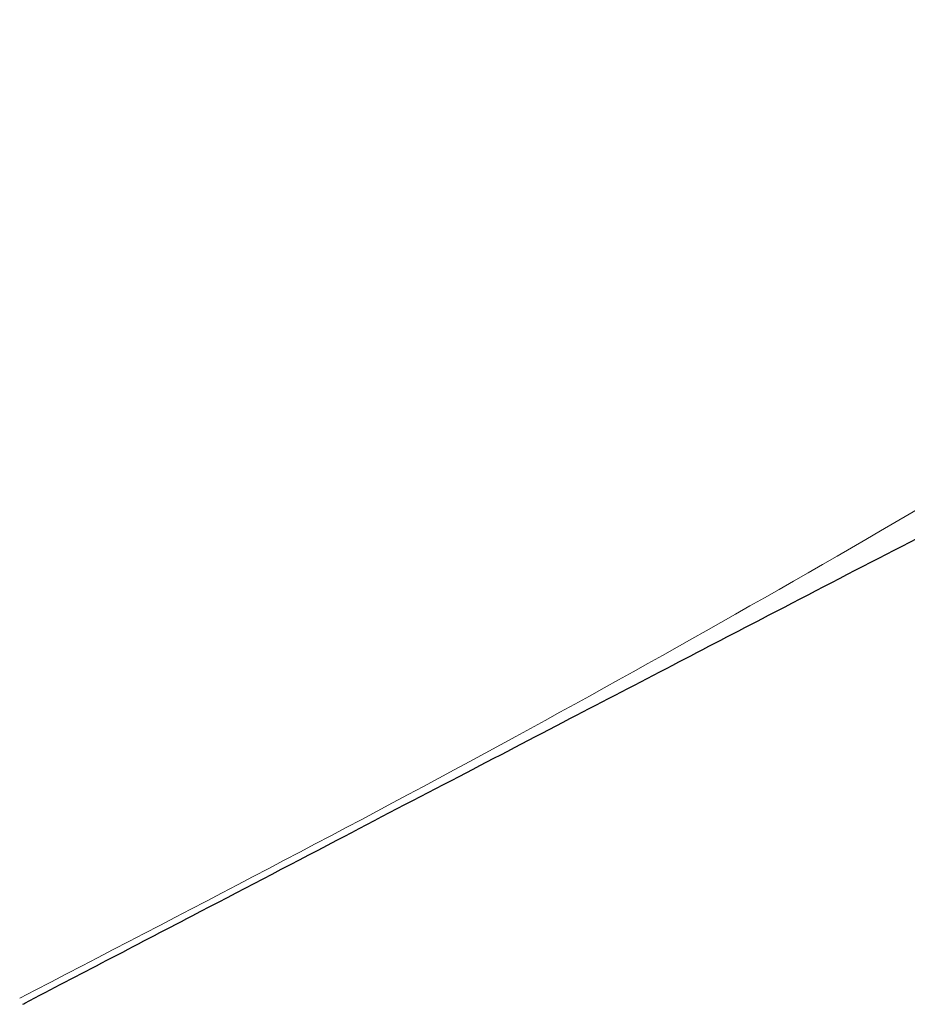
# Model space of a CAD drawing. Header units: millimetres. Extents: x 8 to 524, y 12 to 399.
# Tile 80 of 133: x 474.391 to 474.537, y 170.406 to 170.568. Entities that reach past the tile are written whole.
import ezdxf

# ---------------------------------------------------------------- set-up
doc = ezdxf.new("R2010")
doc.units = ezdxf.units.MM

msp = doc.modelspace()

# ---------------------------------------------------------------- linework, layer by layer
at = {"color": 252, "linetype": 'Continuous', "lineweight": 0}
msp.add_open_spline([(474.39091, 170.40695), (474.41831, 170.42117), (474.49831, 170.4627), (474.62468, 170.53818), (474.76949, 170.63252), (474.90664, 170.73237), (475.03627, 170.83717), (475.15812, 170.94692), (475.27208, 171.06136), (475.37808, 171.18027), (475.476, 171.30341), (475.56574, 171.43062), (475.64719, 171.56169), (475.72046, 171.69623), (475.78564, 171.8339), (475.84285, 171.97434), (475.8921, 172.11728), (475.93383, 172.26214), (475.96871, 172.40816), (475.99784, 172.55476), (476.01355, 172.65203), (476.02139, 172.70063)], degree=3, knots=[0, 0, 0, 0, 0.0301497, 0.0880339, 0.1452883, 0.2019286, 0.2579735, 0.3134472, 0.3683843, 0.4228197, 0.4767865, 0.5303196, 0.5834608, 0.636266, 0.6887902, 0.741073, 0.7931408, 0.8450346, 0.8967913, 0.9484357, 1, 1, 1, 1], dxfattribs=at)
at = {"color": 7, "linetype": 'Continuous', "lineweight": 30}
msp.add_open_spline([(474.39144, 170.40594), (474.39155, 170.406), (474.40043, 170.41068), (474.41748, 170.41954), (474.44104, 170.43188), (474.4626, 170.44313), (474.48128, 170.45288), (474.49829, 170.46173), (474.52328, 170.47473), (474.55631, 170.49184), (474.59681, 170.5127), (474.63731, 170.5334), (474.67818, 170.5541), (474.72026, 170.57517), (474.75802, 170.59381), (474.7899, 170.60933), (474.81468, 170.62125), (474.83702, 170.63187), (474.85799, 170.64174), (474.88654, 170.65499), (474.91983, 170.6701), (474.94972, 170.68327), (474.974, 170.69365), (474.99272, 170.70147), (475.0103, 170.70863), (475.02599, 170.71484), (475.0371, 170.71911), (475.04435, 170.72184), (475.04885, 170.72351), (475.05258, 170.72489), (475.05587, 170.72608), (475.05897, 170.72719), (475.06151, 170.72809), (475.06376, 170.72887), (475.06553, 170.72948), (475.06571, 170.72954), (475.06578, 170.72957)], degree=3, knots=[0, 0, 0, 0, 0.000353, 0.028013, 0.050579, 0.068311, 0.084102, 0.098903, 0.112868, 0.150263, 0.189657, 0.227407, 0.268105, 0.312467, 0.358464, 0.391941, 0.421233, 0.446719, 0.473919, 0.503779, 0.565172, 0.629783, 0.668035, 0.706896, 0.746374, 0.78467, 0.819006, 0.836546, 0.852855, 0.868614, 0.884397, 0.90024, 0.919174, 0.943223, 0.977871, 1, 1, 1, 1], dxfattribs=at)

doc.saveas('drawing.dxf')
